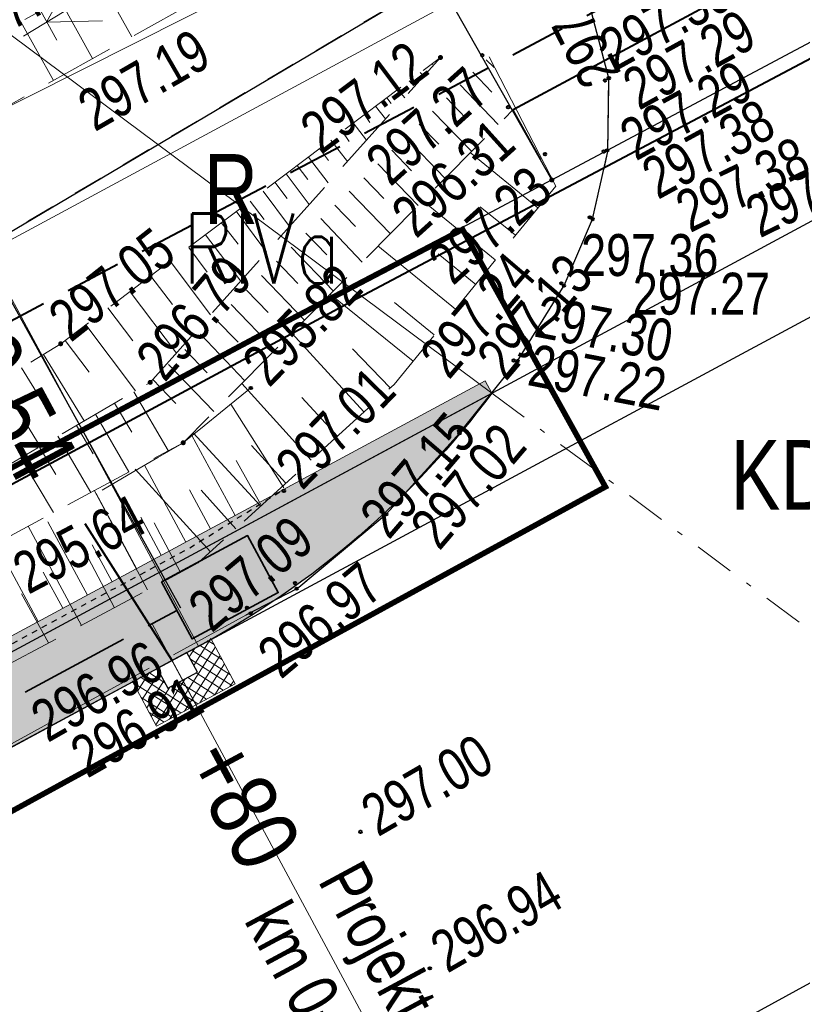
# Model space of a CAD drawing. Header units: metres. Extents: x 7437397 to 7437781, y 5556608 to 5556944.
# Tile 49 of 58: x 7437676 to 7437690, y 5556758 to 5556776. Entities that reach past the tile are written whole.
import ezdxf
from ezdxf.enums import TextEntityAlignment as Align

# ---------------------------------------------------------------- set-up
doc = ezdxf.new("R2010")
doc.units = ezdxf.units.M
doc.header["$MEASUREMENT"] = 0
for name, pattern in [('0.5_0.5', [1.5, 0.5, -0.5, 0.5]), ('314-500', [2.5, 2, -0.5]), ('BUBZ01-500', [1.75, 1.25, -0.5]), ('DGN Style 2', [6.14715, 3.68829, -2.45886]), ('DGN Style 3', [8.60601, 6.14715, -2.45886]), ('DGN Style 4', [0.717182, 0.358367, -0.179184, 0.000447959, -0.179184]), ('EGBU01-500', [1, 0.5, -0.5]), ('KTCR02-500', [1.5, 1, -0.5]), ('KTJZ01-500', [2, 1.5, -0.5])]:
    doc.linetypes.add(name, pattern=pattern)
doc.layers.get('0').update_dxf_attribs({"color": 250, "lineweight": 5})
for name, color, linetype, lineweight in [('203-Punkt załamania granicy działki nie stabilizowany', 7, 'Continuous', 5), ('_PROJ_WYMIARY', 7, 'Continuous', 9), ('_PROJ_ZAGOSPODAROWANIE', 7, 'Continuous', 13), ('ARCH_HATCH', 7, 'Continuous', 13), ('BUBZ01', 250, 'Continuous', 5), ('BUIB02_01', 250, 'Continuous', 5), ('BUIB05_01', 250, 'Continuous', 5), ('D_kilometraz', 7, 'Continuous', 13), ('D_kraweznik', 7, 'Continuous', 30), ('D_obrzeze', 7, 'Continuous', 30), ('D_odwodnienie liniowe_wpust', 36, 'Continuous', 30), ('D_opis trasy', 7, 'Continuous', 13), ('D_opisy', 7, 'Continuous', 13), ('D_pobocze', 7, 'Continuous', 13), ('D_skarpa', 7, 'DGN Style 3', 20), ('D_skarpa-symbol', 7, 'Continuous', 20), ('D_zakres', 7, 'DGN Style 2', 13), ('DS_nawierzchnia bitumiczna odtworzenie', 252, 'Continuous', 0), ('EGBD03', 250, 'Continuous', 5), ('EGBK02', 250, 'Continuous', 5), ('EGBP04_03', 250, 'Continuous', 5), ('EGBU01', 250, 'Continuous', 5), ('Elektryka_kanalizacja_technologiczna', 240, '314-500', 35), ('Elektryka_studzienki', 1, 'Continuous', 35), ('KTJZ01', 250, 'Continuous', 5), ('KTKR01', 250, 'Continuous', 5), ('MPZP', 250, 'Continuous', 5), ('przewód elektroenergetyczny (linia)', 7, 'Continuous', 5), ('punkt wysokościowy sztuczny', 7, 'Continuous', 5), ('RTPW01', 250, 'Continuous', 5), ('RTPW02', 250, 'Continuous', 5), ('rzedne dla projektanta', 250, 'Continuous', 5), ('SUPE04', 250, 'Continuous', 5), ('SUPT_01', 250, 'Continuous', 5), ('Warstwa1Kanalizacja deszczowa', 34, 'Continuous', 40)]:
    doc.layers.add(name, color=color, linetype=linetype, lineweight=lineweight)
doc.layers.add('D_balustrada', color=7, linetype='0.5_0.5', lineweight=30, true_color=0x00968f)
doc.styles.add('ROMANS', font='arial.ttf', dxfattribs={"width": 0.8})
doc.styles.get("Standard").update_dxf_attribs({"font": 'txt.shx', "width": 0.75})
doc.styles.add('Style-Arial Narrow', font='ARIALN.TTF')
doc.dimstyles.new('1-500', dxfattribs={"dimscale": 10, "dimtxt": 0.1, "dimasz": 0.07, "dimexe": 0, "dimexo": 0, "dimgap": 0.05, "dimtad": 1, "dimdec": 1, "dimrnd": 0.08, "dimzin": 0, "dimtxsty": 'ROMANS', "dimblk": 'ARCHTICK', "dimcen": 0.02, "dimdle": 0.1, "dimclrt": 256, "dimadec": 0, "dimazin": 0, "dimtfac": 0.666667, "dimtdec": 1, "dimtofl": 0, "dimtmove": 1, "dimatfit": 2, "dimfxl": 0, "dimtolj": 1, "dimtzin": 0, "dimarcsym": 0})
pattern_1 = [(50, (0, 0), (0.7172601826, -0.062752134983), [0.075, -0.825]), (355, (0, 0), (-0.138751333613, 0.7521921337), [0.06, -0.66]), (100.45144446, (0.0598, -0.0052), (0.578508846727, 0.68943999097), [0.063740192, -0.701142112]), (46.1842, (0, 0.2), (1.06724133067, -0.16551928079), [0.1125, -1.2375]), (96.63563549, (0.0889, 0.1862), (0.93466194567, 0.97411860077), [0.095610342, -1.05171376]), (351.18416399, (0, 0.2), (0.93466194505, 0.97411860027), [0.09, -0.990000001]), (21, (0.1, 0.15), (0.59690705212, -0.402618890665), [0.075, -0.825]), (326, (0.1, 0.15), (0.24331533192, 0.725150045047), [0.06, -0.66]), (71.45144474, (0.14974, 0.11645), (0.84022237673, 0.322531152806), [0.06374019, -0.701142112]), (37.5, (0, 0), (0.012159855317, 0.332893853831), [0, -0.652, 0, -0.67, 0, -0.6625]), (7.5, (0, 0), (0.263069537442, 0.394411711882), [0, -0.382, 0, -0.637, 0, -0.2525]), (327.5, (-0.223, 0), (0.5338224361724, -0.022554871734), [0, -0.25, 0, -0.78, 0, -1.035]), (317.5, (-0.323, 0), (0.583186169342, 0.100104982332), [0, -0.325, 0, -0.518, 0, -0.735])]

# ---------------------------------------------------------------- blocks, each defined once
blk = doc.blocks.new('203')
at = {"layer": '203-Punkt załamania granicy działki nie stabilizowany', "linetype": 'Continuous', "lineweight": 13}
h = blk.add_hatch(color=96, dxfattribs=at)
edge = h.paths.add_edge_path()
edge.add_arc((0, 0), 0.45, 0, 360)
blk = doc.blocks.new('PW02')
at = {"layer": 'punkt wysokościowy sztuczny', "linetype": 'Continuous', "lineweight": 13}
h = blk.add_hatch(color=0, dxfattribs=at)
edge = h.paths.add_edge_path()
edge.add_arc((0, 0), 0.45, 0, 360)
blk = doc.blocks.new('SUPE04')
at = {"layer": 'SUPE04', "color": 1, "linetype": 'Continuous', "lineweight": 13}
blk.add_line((5.25, 0), (0.25, 0), dxfattribs=at)
at = {"layer": 'SUPE04', "color": 1, "linetype": 'Continuous', "lineweight": 13, "flags": 128}
blk.add_lwpolyline([(3.9, 0.5), (4.766, 0), (3.9, -0.5)], dxfattribs=at)
blk = doc.blocks.new('_ArchTick')
at = {"color": 0, "linetype": 'ByBlock', "const_width": 0.15}
blk.add_lwpolyline([(-0.5, -0.5), (0.5, 0.5)], dxfattribs=at)
blk = doc.blocks.new('*D60')
at = {"layer": '_PROJ_WYMIARY', "color": 0, "lineweight": -2, "transparency": 16777216}
for p, q in [((7437691.863, 5556774.762), (7437693.523, 5556771.681)), ((7437674.222, 5556764.126), (7437692.337, 5556773.882)), ((7437674.934, 5556762.806), (7437693.049, 5556772.561))]:
    blk.add_line(p, q, dxfattribs=at)
at = {"layer": 'Defpoints', "color": 0, "transparency": 16777216}
for p in [(7437674.222, 5556764.126), (7437674.934, 5556762.806)]:
    blk.add_point(p, dxfattribs=at)
at = {"layer": '_PROJ_WYMIARY', "transparency": 16777216, "insert": (7437693.662, 5556773.743), "char_height": 1, "attachment_point": 5, "rotation": 298.304, "style": 'ROMANS', "bg_fill": 3, "box_fill_scale": 1.25, "bg_fill_color": 256, "bg_fill_true_color": 13158600, "bg_fill_transparency": 0}
blk.add_mtext('\\A1;1,5', dxfattribs=at)
at = {"layer": 'Defpoints', "color": 0, "transparency": 16777216}
blk.add_point((7437693.049, 5556772.561), dxfattribs=at)
at = {"layer": '_PROJ_WYMIARY', "color": 0, "lineweight": -2, "transparency": 16777216, "xscale": 0.7000000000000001, "yscale": 0.7000000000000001, "zscale": 0.7000000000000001}
for p, rotation in [((7437692.337, 5556773.882), 118.303966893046), ((7437693.049, 5556772.561), 298.303966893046)]:
    blk.add_blockref('_ArchTick', p, dxfattribs=dict(at, rotation=rotation))
blk = doc.blocks.new('*D82')
at = {"layer": '_PROJ_WYMIARY', "color": 0, "lineweight": -2, "transparency": 16777216}
for p, q in [((7437593.141, 5556750.962), (7437665.546, 5556790.968)), ((7437678.448, 5556765.55), (7437664.671, 5556790.484)), ((7437607.793, 5556726.511), (7437594.016, 5556751.446))]:
    blk.add_line(p, q, dxfattribs=at)
at = {"layer": 'Defpoints', "color": 0}
for p in [(7437664.671, 5556790.484), (7437678.448, 5556765.55), (7437607.793, 5556726.511)]:
    blk.add_point(p, dxfattribs=at)
at = {"layer": '_PROJ_WYMIARY', "color": 0, "lineweight": -2, "transparency": 16777216, "xscale": 0.7000000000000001, "yscale": 0.7000000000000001, "zscale": 0.7000000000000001}
for p, rotation in [((7437664.671, 5556790.484), 28.92180774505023), ((7437594.016, 5556751.446), 208.9218077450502)]:
    blk.add_blockref('_ArchTick', p, dxfattribs=dict(at, rotation=rotation))
at = {"layer": '_PROJ_WYMIARY', "transparency": 16777216, "insert": (7437628.811, 5556771.928), "char_height": 1, "attachment_point": 5, "rotation": 28.9218, "style": 'ROMANS', "bg_fill": 3, "box_fill_scale": 1.25, "bg_fill_color": 256, "bg_fill_true_color": 13158600, "bg_fill_transparency": 0}
blk.add_mtext('\\A1;80,7', dxfattribs=at)

msp = doc.modelspace()

# ---------------------------------------------------------------- hatches: boundary and pattern name
at = {"layer": '_PROJ_ZAGOSPODAROWANIE'}
h = msp.add_hatch(dxfattribs=at)
h.set_pattern_fill('AR-CONC', color=251, scale=0.1, style=0)
h.set_pattern_definition(pattern_1)
h.paths.add_polyline_path([(7437638.768, 5556745.033), (7437684.009, 5556769.397), (7437683.89, 5556769.617), (7437679.419, 5556767.209), (7437678.979, 5556766.972), (7437678.538, 5556766.734), (7437678.098, 5556766.497), (7437677.658, 5556766.26), (7437677.218, 5556766.023), (7437676.777, 5556765.786), (7437676.337, 5556765.549), (7437675.897, 5556765.312), (7437675.457, 5556765.075), (7437675.017, 5556764.838), (7437674.576, 5556764.601), (7437674.136, 5556764.364), (7437673.696, 5556764.127), (7437673.256, 5556763.89), (7437672.815, 5556763.652), (7437672.375, 5556763.415), (7437671.935, 5556763.178), (7437671.495, 5556762.941), (7437671.055, 5556762.704), (7437670.614, 5556762.467), (7437670.174, 5556762.23), (7437669.734, 5556761.993), (7437669.294, 5556761.756), (7437668.853, 5556761.519), (7437668.413, 5556761.282), (7437667.973, 5556761.045), (7437667.533, 5556760.808), (7437667.093, 5556760.571), (7437666.652, 5556760.333), (7437666.212, 5556760.096), (7437665.772, 5556759.859), (7437665.332, 5556759.622), (7437664.891, 5556759.385), (7437664.451, 5556759.148), (7437664.011, 5556758.911), (7437663.571, 5556758.674), (7437663.131, 5556758.437), (7437662.69, 5556758.2), (7437662.25, 5556757.963), (7437661.81, 5556757.726), (7437661.37, 5556757.489), (7437660.929, 5556757.251), (7437660.489, 5556757.014), (7437660.049, 5556756.777), (7437659.609, 5556756.54), (7437659.169, 5556756.303), (7437658.728, 5556756.066), (7437658.288, 5556755.829), (7437657.848, 5556755.592), (7437657.408, 5556755.355), (7437656.967, 5556755.118), (7437656.527, 5556754.881), (7437656.087, 5556754.644), (7437655.647, 5556754.407), (7437655.207, 5556754.169), (7437654.766, 5556753.932), (7437654.326, 5556753.695), (7437653.886, 5556753.458), (7437653.446, 5556753.221), (7437653.005, 5556752.984), (7437652.565, 5556752.747), (7437652.125, 5556752.51), (7437651.685, 5556752.273), (7437651.245, 5556752.036), (7437650.804, 5556751.799), (7437650.364, 5556751.562), (7437649.924, 5556751.325), (7437649.484, 5556751.088), (7437649.043, 5556750.85), (7437648.603, 5556750.613), (7437648.163, 5556750.376), (7437647.723, 5556750.139), (7437647.283, 5556749.902), (7437646.842, 5556749.665), (7437646.402, 5556749.428), (7437645.962, 5556749.191), (7437645.522, 5556748.954), (7437645.081, 5556748.717), (7437644.641, 5556748.48), (7437644.201, 5556748.243), (7437643.761, 5556748.006), (7437643.321, 5556747.768), (7437642.88, 5556747.531), (7437642.44, 5556747.294), (7437642, 5556747.057), (7437641.56, 5556746.82), (7437641.119, 5556746.583), (7437640.679, 5556746.346), (7437639.24, 5556745.571), (7437638.65, 5556745.253)])
h = msp.add_hatch(dxfattribs=at)
h.set_pattern_fill('AR-CONC', color=250, scale=0.1, style=0)
h.set_pattern_definition(pattern_1)
h.paths.add_polyline_path([(7437638.768, 5556745.033), (7437684.009, 5556769.397), (7437683.89, 5556769.617), (7437679.419, 5556767.209), (7437678.979, 5556766.972), (7437678.538, 5556766.734), (7437678.098, 5556766.497), (7437677.658, 5556766.26), (7437677.218, 5556766.023), (7437676.777, 5556765.786), (7437676.337, 5556765.549), (7437675.897, 5556765.312), (7437675.457, 5556765.075), (7437675.017, 5556764.838), (7437674.576, 5556764.601), (7437674.136, 5556764.364), (7437673.696, 5556764.127), (7437673.256, 5556763.89), (7437672.815, 5556763.652), (7437672.375, 5556763.415), (7437671.935, 5556763.178), (7437671.495, 5556762.941), (7437671.055, 5556762.704), (7437670.614, 5556762.467), (7437670.174, 5556762.23), (7437669.734, 5556761.993), (7437669.294, 5556761.756), (7437668.853, 5556761.519), (7437668.413, 5556761.282), (7437667.973, 5556761.045), (7437667.533, 5556760.808), (7437667.093, 5556760.571), (7437666.652, 5556760.333), (7437666.212, 5556760.096), (7437665.772, 5556759.859), (7437665.332, 5556759.622), (7437664.891, 5556759.385), (7437664.451, 5556759.148), (7437664.011, 5556758.911), (7437663.571, 5556758.674), (7437663.131, 5556758.437), (7437662.69, 5556758.2), (7437662.25, 5556757.963), (7437661.81, 5556757.726), (7437661.37, 5556757.489), (7437660.929, 5556757.251), (7437660.489, 5556757.014), (7437660.049, 5556756.777), (7437659.609, 5556756.54), (7437659.169, 5556756.303), (7437658.728, 5556756.066), (7437658.288, 5556755.829), (7437657.848, 5556755.592), (7437657.408, 5556755.355), (7437656.967, 5556755.118), (7437656.527, 5556754.881), (7437656.087, 5556754.644), (7437655.647, 5556754.407), (7437655.207, 5556754.169), (7437654.766, 5556753.932), (7437654.326, 5556753.695), (7437653.886, 5556753.458), (7437653.446, 5556753.221), (7437653.005, 5556752.984), (7437652.565, 5556752.747), (7437652.125, 5556752.51), (7437651.685, 5556752.273), (7437651.245, 5556752.036), (7437650.804, 5556751.799), (7437650.364, 5556751.562), (7437649.924, 5556751.325), (7437649.484, 5556751.088), (7437649.043, 5556750.85), (7437648.603, 5556750.613), (7437648.163, 5556750.376), (7437647.723, 5556750.139), (7437647.283, 5556749.902), (7437646.842, 5556749.665), (7437646.402, 5556749.428), (7437645.962, 5556749.191), (7437645.522, 5556748.954), (7437645.081, 5556748.717), (7437644.641, 5556748.48), (7437644.201, 5556748.243), (7437643.761, 5556748.006), (7437643.321, 5556747.768), (7437642.88, 5556747.531), (7437642.44, 5556747.294), (7437642, 5556747.057), (7437641.56, 5556746.82), (7437641.119, 5556746.583), (7437640.679, 5556746.346), (7437639.24, 5556745.571), (7437638.65, 5556745.253)])
at = {"layer": 'ARCH_HATCH', "linetype": 'Continuous', "lineweight": 25, "true_color": 0x97999b}
h = msp.add_hatch(color=253, dxfattribs=at)
h.dxf.hatch_style = 1
h.paths.add_polyline_path([(7437684.009, 5556769.397), (7437638.768, 5556745.033), (7437640.8, 5556744.423), (7437651.173, 5556750.01), (7437651.613, 5556750.247), (7437652.141, 5556750.531), (7437652.582, 5556750.768), (7437678.765, 5556764.869, 0.109552)])
at = {"layer": 'DS_nawierzchnia bitumiczna odtworzenie'}
h = msp.add_hatch(dxfattribs=at)
h.set_pattern_fill('CROSSHATCH', color=256, style=0, pattern_type=2)
h.set_pattern_definition([(57.5045, (7437678.27345, 5556763.6121), (-0.126515, 0.080585), []), (327.5045, (7437678.27345, 5556763.6121), (0.080585, 0.126515), [])])
h.paths.add_polyline_path([(7437677.577, 5556764.252), (7437678.013, 5556763.442), (7437679.422, 5556764.2), (7437678.985, 5556765.01, -0.012504), (7437678.291, 5556764.614), (7437678.555, 5556764.756), (7437678.744, 5556764.404), (7437678.216, 5556764.119), (7437678.026, 5556764.471), (7437678.29, 5556764.613, -0.012504)])

# ---------------------------------------------------------------- linework, layer by layer
at = {"layer": '_PROJ_ZAGOSPODAROWANIE', "color": 132, "linetype": '314-500', "true_color": 0x00c1d5}
msp.add_lwpolyline([(7437535.451, 5556693.636, 0.1, 0.1, 0), (7437587.796, 5556719.928, 0.1, 0.1, 0), (7437588.887, 5556721.392, 0.1, 0.1, 0), (7437596.853, 5556725.825, 0.1, 0.1, 0), (7437609.876, 5556733.065, 0.1, 0.1, 0), (7437612.907, 5556734.654, 0.1, 0.1, 0), (7437631.127, 5556743.978, 0.1, 0.1, 0), (7437638.748, 5556748.16, 0.1, 0.1, 0), (7437651.337, 5556755.099, 0.1, 0.1, 0), (7437661.046, 5556760.397, 0.1, 0.1, 0), (7437671.575, 5556766.01, 0.1, 0.1, 0), (7437677.838, 5556769.349, 0.1, 0.1, 0), (7437680.108, 5556770.559, 0.1, 0.1, 0), (7437683.485, 5556772.325, 0.1, 0.1, 0), (7437686.039, 5556767.721, 0.1, 0.1, 0), (7437559.6, 5556698.616, 0, 0, 0)], format="xyseb", dxfattribs=at)
at = {"layer": 'BUBZ01', "color": 7, "linetype": 'BUBZ01-500', "lineweight": 13, "flags": 128}
for points in [[(7437640.018, 5556785.654), (7437638.515, 5556784.867), (7437643.11, 5556775.98), (7437642.9, 5556771.37), (7437643.65, 5556768.72), (7437650.54, 5556757.5), (7437653.18, 5556756.46), (7437670.11, 5556765.04), (7437677.9, 5556769.59), (7437683.09, 5556775.4), (7437676.3, 5556770.28), (7437669.43, 5556766.05), (7437652.3, 5556759.37), (7437651.48, 5556760.11), (7437645.17, 5556771.48), (7437645.18, 5556776.52), (7437645.4, 5556777.22), (7437640.018, 5556785.654)], [(7437645.4, 5556777.22), (7437646.3, 5556776.53), (7437654.12, 5556764.26), (7437666.36, 5556770.95), (7437677.29, 5556776.98), (7437678.76, 5556776.43), (7437667.36, 5556770.08), (7437653.89, 5556763.04), (7437645.18, 5556776.52), (7437645.4, 5556777.22)], [(7437669.56, 5556761.45), (7437665.84, 5556761.7), (7437678.49, 5556768.51), (7437684.39, 5556774.47), (7437685.15, 5556773.1), (7437682.26, 5556769.55), (7437678.76, 5556766.36), (7437669.56, 5556761.45)]]:
    msp.add_lwpolyline(points, close=True, dxfattribs=at)
at = {"layer": 'BUBZ01', "color": 7, "linetype": 'Continuous', "lineweight": 13, "flags": 128}
for points in [[(7437676.99, 5556776.82), (7437677.57, 5556775.77)], [(7437676.29, 5556776.43), (7437676.87, 5556775.38)], [(7437675.94, 5556776.24), (7437676.23, 5556775.71)], [(7437675.59, 5556776.04), (7437676.17, 5556774.99)], [(7437683.91, 5556775.36), (7437684.05, 5556775.22)], [(7437682.94, 5556775.28), (7437682.95, 5556775.27)], [(7437683.67, 5556775.14), (7437684.01, 5556774.78)], [(7437682.53, 5556774.98), (7437682.58, 5556774.93)], [(7437682.73, 5556775.13), (7437682.79, 5556775.06)], [(7437682.33, 5556774.83), (7437682.45, 5556774.68)], [(7437683.44, 5556774.91), (7437684.12, 5556774.2)], [(7437682.13, 5556774.68), (7437682.21, 5556774.58)], [(7437683.2, 5556774.68), (7437683.54, 5556774.32)], [(7437681.93, 5556774.53), (7437682.11, 5556774.3)], [(7437682.95, 5556774.44), (7437683.65, 5556773.72)], [(7437681.73, 5556774.38), (7437681.83, 5556774.24)], [(7437681.33, 5556774.08), (7437681.46, 5556773.9)], [(7437681.53, 5556774.23), (7437681.77, 5556773.92)], [(7437682.71, 5556774.21), (7437683.06, 5556773.85)], [(7437681.13, 5556773.92), (7437681.43, 5556773.54)], [(7437682.47, 5556773.97), (7437683.17, 5556773.24)], [(7437680.93, 5556773.77), (7437681.09, 5556773.56)], [(7437682.22, 5556773.74), (7437682.57, 5556773.37)], [(7437680.73, 5556773.62), (7437681.08, 5556773.16)], [(7437684.83, 5556772.71), (7437683.62, 5556773.7)], [(7437680.53, 5556773.47), (7437680.72, 5556773.22)], [(7437681.97, 5556773.5), (7437682.69, 5556772.75)], [(7437680.33, 5556773.32), (7437680.74, 5556772.77)], [(7437681.72, 5556773.25), (7437682.08, 5556772.88)], [(7437680.13, 5556773.17), (7437680.35, 5556772.88)], [(7437679.92, 5556773.01), (7437680.39, 5556772.38)], [(7437681.46, 5556773.01), (7437682.19, 5556772.25)], [(7437679.69, 5556772.83), (7437679.94, 5556772.5)], [(7437681.2, 5556772.76), (7437681.57, 5556772.38)], [(7437684.07, 5556771.78), (7437682.77, 5556772.84)], [(7437684.43, 5556772.22), (7437683.8, 5556772.73)], [(7437679.44, 5556772.65), (7437679.98, 5556771.92)], [(7437680.95, 5556772.52), (7437681.69, 5556771.74)], [(7437679.17, 5556772.45), (7437679.47, 5556772.06)], [(7437678.89, 5556772.23), (7437679.52, 5556771.4)], [(7437680.68, 5556772.26), (7437681.06, 5556771.87)], [(7437678.59, 5556772), (7437678.92, 5556771.56)], [(7437680.42, 5556772.01), (7437681.18, 5556771.22)], [(7437683.36, 5556770.9), (7437681.97, 5556772.03)], [(7437683.72, 5556771.34), (7437683.05, 5556771.89)], [(7437678.26, 5556771.76), (7437678.98, 5556770.8)], [(7437680.16, 5556771.76), (7437680.54, 5556771.36)], [(7437677.91, 5556771.49), (7437678.3, 5556770.98)], [(7437679.89, 5556771.5), (7437680.66, 5556770.7)], [(7437677.54, 5556771.21), (7437678.37, 5556770.11)], [(7437679.62, 5556771.24), (7437680.01, 5556770.84)], [(7437682.6, 5556769.97), (7437681.12, 5556771.17)], [(7437677.14, 5556770.92), (7437677.59, 5556770.33)], [(7437679.35, 5556770.98), (7437680.13, 5556770.17)], [(7437682.98, 5556770.44), (7437682.27, 5556771.02)], [(7437676.75, 5556770.62), (7437677.64, 5556769.44)], [(7437679.07, 5556770.72), (7437679.47, 5556770.31)], [(7437678.8, 5556770.45), (7437679.59, 5556769.62)], [(7437681.72, 5556769.06), (7437680.43, 5556770.47)], [(7437676.38, 5556770.34), (7437676.81, 5556769.77)], [(7437675.99, 5556770.09), (7437676.72, 5556768.9)], [(7437678.52, 5556770.18), (7437678.92, 5556769.76)], [(7437682.19, 5556769.49), (7437681.52, 5556770.19)], [(7437678.23, 5556769.91), (7437679.04, 5556769.07)], [(7437675.6, 5556769.85), (7437675.96, 5556769.26)], [(7437675.21, 5556769.61), (7437675.93, 5556768.44)], [(7437677.95, 5556769.64), (7437678.36, 5556769.21)], [(7437680.78, 5556768.2), (7437679.54, 5556769.57)], [(7437677.61, 5556769.42), (7437678.22, 5556768.37)], [(7437677.26, 5556769.22), (7437677.57, 5556768.7)], [(7437681.25, 5556768.63), (7437680.61, 5556769.32)], [(7437676.92, 5556769.02), (7437677.52, 5556767.99)], [(7437676.58, 5556768.82), (7437676.88, 5556768.31)], [(7437676.25, 5556768.63), (7437676.84, 5556767.62)], [(7437679.87, 5556767.38), (7437678.67, 5556768.69)], [(7437680.32, 5556767.79), (7437679.71, 5556768.46)], [(7437675.92, 5556768.43), (7437676.21, 5556767.94)], [(7437675.59, 5556768.24), (7437676.17, 5556767.26)], [(7437678.98, 5556766.56), (7437677.63, 5556768.04)], [(7437677.85, 5556765.88), (7437676.9, 5556767.66)], [(7437679.43, 5556766.97), (7437678.81, 5556767.66)], [(7437678.44, 5556766.19), (7437677.97, 5556767.08)], [(7437676.67, 5556765.24), (7437675.72, 5556767.02)], [(7437677.26, 5556765.56), (7437676.79, 5556766.45)], [(7437676.08, 5556764.93), (7437675.6, 5556765.81)]]:
    msp.add_lwpolyline(points, dxfattribs=at)
at = {"layer": 'BUIB02_01', "color": 7, "linetype": 'Continuous', "lineweight": 13}
msp.add_line((7437683.96, 5556775.41), (7437685.15, 5556773.1), dxfattribs=at)
at = {"layer": 'BUIB02_01', "color": 212, "linetype": 'Continuous', "lineweight": 40, "flags": 128}
msp.add_lwpolyline([(7437631.582, 5556743.722), (7437658.25, 5556758.524), (7437681.414, 5556770.995), (7437736.328, 5556800.083), (7437739.446, 5556801.87)], dxfattribs=at)
at = {"layer": 'BUIB05_01', "color": 7, "linetype": 'Continuous', "lineweight": 40, "flags": 128}
msp.add_lwpolyline([(7437684.39, 5556774.47), (7437693.92, 5556779.59)], dxfattribs=at)
at = {"layer": 'EGBU01', "color": 96, "linetype": 'EGBU01-500', "lineweight": 13, "flags": 128}
for points in [[(7437656.77, 5556761.25), (7437683.04, 5556776.81)], [(7437683.04, 5556776.81), (7437656.77, 5556761.25)]]:
    msp.add_lwpolyline(points, dxfattribs=at)
at = {"layer": 'Elektryka_kanalizacja_technologiczna'}
msp.add_line((7437640.444, 5556745.084), (7437678.375, 5556765.511), dxfattribs=at)
at = {"layer": 'KTJZ01', "color": 7, "linetype": 'KTJZ01-500', "lineweight": 13, "flags": 128}
msp.add_lwpolyline([(7437487.24, 5556665.88), (7437500.01, 5556668.65), (7437509.93, 5556671.34), (7437514.81, 5556672.66), (7437528.54, 5556677.57), (7437546.18, 5556685.08), (7437562.31, 5556693.39), (7437575.78, 5556700.17), (7437584.6, 5556705.2), (7437599.33, 5556712.79), (7437607.41, 5556717.03), (7437624.22, 5556725.75), (7437636.91, 5556731.79), (7437639.91, 5556733.3), (7437648.13, 5556737.1), (7437664.08, 5556744.94), (7437674.41, 5556750.47), (7437695.47, 5556762.01), (7437726.23, 5556778.98), (7437745.592, 5556790.579), (7437740.524, 5556799.89), (7437726.071, 5556794.065), (7437721.424, 5556793.261), (7437718.653, 5556793.684), (7437716.454, 5556794.853), (7437714.78, 5556796.65), (7437713.44, 5556798.18), (7437704.05, 5556814.76), (7437696.46, 5556806.77), (7437698.53, 5556806.84), (7437700.74, 5556806.26), (7437702.79, 5556804.94), (7437704.06, 5556803.16), (7437709.44, 5556793.77), (7437711.44, 5556790.12), (7437712.13, 5556787.63), (7437712.21, 5556785.35), (7437711.59, 5556783.66), (7437709.87, 5556781.76), (7437701.28, 5556777.09), (7437699.42, 5556776.48), (7437697.78, 5556776.19), (7437695.76, 5556776.41), (7437693.65, 5556777.51), (7437692.09, 5556778.89), (7437690.49, 5556781.22), (7437685.25, 5556778.28), (7437686.1, 5556775.03), (7437686.085, 5556773.72), (7437685.81, 5556772.51), (7437685.3, 5556771.32), (7437684.475, 5556769.98), (7437683.43, 5556768.68), (7437682.12, 5556767.23), (7437680.52, 5556765.9), (7437679.609, 5556765.424), (7437667.4, 5556758.73), (7437656.58, 5556752.94), (7437646.03, 5556747.24), (7437635.04, 5556741.31), (7437625.46, 5556735.97), (7437617.31, 5556731.03), (7437610.73, 5556727.32), (7437599.83, 5556721.28), (7437592.56, 5556717.41), (7437581.48, 5556711.39), (7437572.19, 5556706.38), (7437570.63, 5556705.57), (7437559.43, 5556699.57), (7437555.27, 5556697.37), (7437547.58, 5556693.6), (7437542.1, 5556690.99), (7437536.78, 5556688.64), (7437527.13, 5556684.56), (7437524.75, 5556685.69), (7437522.99, 5556687.15), (7437521.44, 5556689.45), (7437520.46, 5556691.39), (7437515.43, 5556689.51), (7437516.09, 5556686.202), (7437515.98, 5556684.5), (7437514.73, 5556681.38), (7437513.55, 5556680.28), (7437512.1, 5556679.32), (7437507.87, 5556678.13), (7437498.81, 5556675.82), (7437492.9, 5556674.29)], dxfattribs=at)
at = {"layer": 'KTKR01', "color": 7, "linetype": 'Continuous', "lineweight": 30, "flags": 128}
for points in [[(7437745.592, 5556790.579), (7437726.23, 5556778.98), (7437695.47, 5556762.01), (7437674.41, 5556750.47), (7437664.08, 5556744.94), (7437648.13, 5556737.1), (7437639.91, 5556733.3), (7437636.91, 5556731.79), (7437624.22, 5556725.75)], [(7437680.52, 5556765.9), (7437682.12, 5556767.23), (7437683.43, 5556768.68), (7437684.475, 5556769.98), (7437685.3, 5556771.32), (7437685.81, 5556772.51), (7437686.085, 5556773.72), (7437686.1, 5556775.03), (7437685.25, 5556778.28)], [(7437680.52, 5556765.9), (7437679.609, 5556765.424)]]:
    msp.add_lwpolyline(points, dxfattribs=at)
at = {"layer": 'MPZP', "color": 212, "linetype": 'KTCR02-500', "lineweight": 40, "flags": 128}
msp.add_lwpolyline([(7437738.295, 5556803.984), (7437715.191, 5556791.784), (7437661.349, 5556763.226), (7437574.511, 5556717.006), (7437530.05, 5556696.506), (7437525.798, 5556698.029), (7437514.19, 5556719.761)], dxfattribs=at)
at = {"layer": 'przewód elektroenergetyczny (linia)', "color": 1, "linetype": 'Continuous', "lineweight": 13, "flags": 128}
msp.add_lwpolyline([(7437656.87, 5556765.21), (7437682.33, 5556778.03), (7437683.26, 5556778.5)], dxfattribs=at)
at = {"layer": 'rzedne dla projektanta', "color": 7, "linetype": 'Continuous', "lineweight": 40}
for centre in [(7437683.84, 5556775.44), (7437686.03, 5556774.99), (7437686.1, 5556775.03), (7437684.3, 5556774.51), (7437686.01, 5556773.72), (7437686.07, 5556773.74), (7437684.96, 5556773.67), (7437685.76, 5556772.54), (7437685.81, 5556772.51), (7437685.25, 5556771.36), (7437685.3, 5556771.32), (7437684.4, 5556769.98), (7437684.47, 5556769.97), (7437679.7, 5556769.49), (7437683.42, 5556768.72), (7437683.43, 5556768.68), (7437680.29, 5556767.65), (7437682.04, 5556767.28), (7437682.12, 5556767.23), (7437680.49, 5556766), (7437680.52, 5556765.9), (7437679.63, 5556765.56), (7437679.7, 5556765.46), (7437681.66, 5556761.55), (7437682.9, 5556759.11)]:
    msp.add_circle(centre, 0.0225, dxfattribs=at)
at = {"layer": 'SUPT_01', "color": 30, "linetype": 'Continuous', "lineweight": 13, "flags": 128}
msp.add_lwpolyline([(7437624.834, 5556744.449), (7437654.2, 5556760.54), (7437665.43, 5556766.7), (7437672.97, 5556770.83), (7437672.97, 5556770.83), (7437705.49, 5556788.37), (7437705.49, 5556788.37), (7437729.04, 5556801.46), (7437729.04, 5556801.46), (7437737.403, 5556805.623)], dxfattribs=at)
at = {"layer": 'Warstwa1Kanalizacja deszczowa'}
msp.add_line((7437678.291, 5556764.613), (7437676.736, 5556767.061), dxfattribs=at)

# ---------------------------------------------------------------- block references
at = {"layer": 'EGBP04_03', "color": 96, "linetype": 'Continuous', "lineweight": 13, "xscale": 0.1, "yscale": 0.1, "zscale": 0.1}
msp.add_blockref('203', (7437685.08, 5556773.21), dxfattribs=at)
at = {"layer": 'RTPW02', "color": 7, "linetype": 'Continuous', "lineweight": 13, "xscale": 0.1, "yscale": 0.1, "zscale": 0.1}
for p in [(7437683.09, 5556775.4), (7437676.3, 5556770.28), (7437677.9, 5556769.59), (7437678.49, 5556768.51)]:
    msp.add_blockref('PW02', p, dxfattribs=at)
at = {"layer": 'SUPE04', "color": 1, "linetype": 'Continuous', "lineweight": 13, "rotation": 211.3079999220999}
msp.add_blockref('SUPE04', (7437680.12, 5556778.51), dxfattribs=at)

# ---------------------------------------------------------------- texts
at = {"layer": 'D_opisy', "insert": (7437681.681, 5556761.105), "char_height": 0.9, "attachment_point": 1, "rotation": 298.304}
msp.add_mtext('\\pt11;\\fArial|b0|i0|c238238|p39;Projektowany wpust\\Pkm 0+180', dxfattribs=at)
at = {"layer": 'EGBK02', "color": 96, "linetype": 'Continuous', "lineweight": 30, "width": 0.8}
msp.add_text('RIVa', height=1.25, dxfattribs=at).set_placement((7437678.482, 5556772.607), align=Align.TOP_LEFT)
at = {"layer": 'EGBU01', "color": 96, "linetype": 'Continuous', "lineweight": 30, "insert": (7437678.862, 5556772.422), "char_height": 1.25, "attachment_point": 7, "line_spacing_factor": 0.6}
msp.add_mtext('\\FWORKING_1250;\\H1x;\\W0.8;R', dxfattribs=at)
at = {"layer": 'MPZP', "color": 212, "linetype": 'Continuous', "lineweight": 30, "insert": (7437688.276, 5556767.293), "char_height": 1.25, "attachment_point": 7, "line_spacing_factor": 0.6}
msp.add_mtext('\\FWORKING_1250;\\H1x;\\W0.8;KDG', dxfattribs=at)
at = {"layer": 'RTPW01', "color": 7, "linetype": 'Continuous', "lineweight": 13, "char_height": 0.75, "attachment_point": 7, "line_spacing_factor": 0.6}
for s, insert, rotation in [('\\FWORKING_1250;\\H1x;\\W0.8;297.55', (7437674.651, 5556775.441), 28.824), ('\\FWORKING_1250;\\H1x;\\W0.8;297.19', (7437676.915, 5556774.053), 29.942), ('\\FWORKING_1250;\\H1x;\\W0.8;297.12', (7437680.97, 5556773.65), 36.813), ('\\FWORKING_1250;\\H1x;\\W0.8;297.05', (7437676.485, 5556770.284), 38.267), ('\\FWORKING_1250;\\H1x;\\W0.8;296.79', (7437678.169, 5556769.567), 49.168), ('\\FWORKING_1250;\\H1x;\\W0.8;295.64', (7437675.727, 5556765.779), 27.983)]:
    msp.add_mtext(s, dxfattribs=dict(at, insert=insert, rotation=rotation))
at = {"layer": 'rzedne dla projektanta', "color": 7, "linetype": 'Continuous', "lineweight": 0, "char_height": 0.75, "attachment_point": 7, "line_spacing_factor": 0.6}
for s, insert, rotation in [('\\FWORKING_1250;\\H1x;\\W0.8; 297.30', (7437686.442, 5556774.925), 116.8854), ('\\FWORKING_1250;\\H1x;\\W0.8; 297.39', (7437686.029, 5556775.036), 28.7998), ('\\FWORKING_1250;\\H1x;\\W0.8; 297.29', (7437686.45, 5556774.329), 28.7998), ('\\FWORKING_1250;\\H1x;\\W0.8; 297.29', (7437686.393, 5556773.425), 28.6124), ('\\FWORKING_1250;\\H1x;\\W0.8; 297.27', (7437682.036, 5556772.92), 42.036), ('\\FWORKING_1250;\\H1x;\\W0.8; 297.38', (7437686.788, 5556772.734), 28.6124), ('\\FWORKING_1250;\\H1x;\\W0.8; 296.31', (7437682.496, 5556771.99), 42.036), ('\\FWORKING_1250;\\H1x;\\W0.8; 297.38', (7437687.358, 5556772.151), 25.9871), ('\\FWORKING_1250;\\H1x;\\W0.8; 297.29', (7437688.606, 5556772.057), 25.9871), ('\\FWORKING_1250;\\H1x;\\W0.8; 297.23', (7437683.156, 5556771.15), 42.036), ('\\FWORKING_1250;\\H1x;\\W0.8; 297.24', (7437683.106, 5556769.445), 49.4469), ('\\FWORKING_1250;\\H1x;\\W0.8; 297.13', (7437684.123, 5556769.419), 49.4469), ('\\FWORKING_1250;\\H1x;\\W0.8; 295.82', (7437679.879, 5556769.315), 45.6025), ('\\FWORKING_1250;\\H1x;\\W0.8; 297.30', (7437684.52, 5556770.447), 349.0597), ('\\FWORKING_1250;\\H1x;\\W0.8; 297.22', (7437684.402, 5556769.578), 349.0597), ('\\FWORKING_1250;\\H1x;\\W0.8; 297.01', (7437680.469, 5556767.475), 45.6025), ('\\FWORKING_1250;\\H1x;\\W0.8; 297.15', (7437682.031, 5556766.583), 49.4469), ('\\FWORKING_1250;\\H1x;\\W0.8; 297.02', (7437682.934, 5556766.387), 49.4469), ('\\FWORKING_1250;\\H1x;\\W0.8; 297.09', (7437678.833, 5556764.946), 39.9447), ('\\FWORKING_1250;\\H1x;\\W0.8; 296.97', (7437680.073, 5556764.115), 39.9447), ('\\FWORKING_1250;\\H1x;\\W0.8; 296.96', (7437675.879, 5556763.018), 29.7173), ('\\FWORKING_1250;\\H1x;\\W0.8; 296.91', (7437676.587, 5556762.381), 29.7173), ('\\FWORKING_1250;\\H1x;\\W0.8; 297.00', (7437681.785, 5556761.333), 29.9914), ('\\FWORKING_1250;\\H1x;\\W0.8; 296.94', (7437683.025, 5556758.893), 29.9914)]:
    msp.add_mtext(s, dxfattribs=dict(at, insert=insert, rotation=rotation))
for s, insert in [('\\FWORKING_1250;\\H1x;\\W0.8; 297.36', (7437685.382, 5556771.481)), ('\\FWORKING_1250;\\H1x;\\W0.8; 297.27', (7437686.306, 5556770.79))]:
    msp.add_mtext(s, dxfattribs=dict(at, insert=insert))

# ---------------------------------------------------------------- next in the draw order: dimensions: what is measured, and where the dimension line sits
at = {"layer": '_PROJ_WYMIARY'}
dim = msp.add_linear_dim(base=(7437693.049, 5556772.561), p1=(7437674.222, 5556764.126), p2=(7437674.934, 5556762.806), angle=298.304, dimstyle='1-500', dxfattribs=at)
dim.commit()
dim.dimension.update_dxf_attribs({"geometry": '*D60', "text_midpoint": (7437692.693, 5556773.221), "dimtype": 161})

# ---------------------------------------------------------------- next in the draw order: linework, layer by layer
at = {"layer": 'D_balustrada', "ltscale": 0.1, "flags": 128}
msp.add_lwpolyline([(7437639.515, 5556745.577), (7437678.586, 5556766.618), (7437680.3, 5556767.683)], dxfattribs=at)
at = {"layer": 'D_kilometraz', "flags": 128}
msp.add_lwpolyline([(7437678.765, 5556763.733), (7437677.935, 5556765.274)], dxfattribs=at)
at = {"layer": 'D_kraweznik'}
msp.add_line((7437640.8, 5556744.423), (7437678.765, 5556764.869), dxfattribs=at)
at = {"layer": 'D_kraweznik', "extrusion": (0, 0, -1)}
msp.add_arc((-7437671.179, 5556778.956), 16, 216.6882, 241.696, dxfattribs=at)
at = {"layer": 'D_obrzeze'}
msp.add_line((7437634.321, 5556742.638), (7437684.009, 5556769.397), dxfattribs=at)
at = {"layer": 'D_odwodnienie liniowe_wpust', "flags": 128}
msp.add_lwpolyline([(7437678.216, 5556764.119), (7437678.744, 5556764.404), (7437678.555, 5556764.756), (7437678.026, 5556764.471), (7437678.216, 5556764.119)], close=True, dxfattribs=at)
at = {"layer": 'D_opis trasy', "flags": 128}
for points in [[(7437684.009, 5556769.397), (7437666.301, 5556782.59)], [(7437678.765, 5556764.869), (7437673.023, 5556775.532)]]:
    msp.add_lwpolyline(points, dxfattribs=at)
at = {"layer": 'D_opisy', "linetype": 'DGN Style 4', "ltscale": 2}
msp.add_line((7437684.009, 5556769.397), (7437693.928, 5556762.006), dxfattribs=at)
at = {"layer": 'D_opisy'}
msp.add_line((7437678.291, 5556764.613), (7437684.536, 5556753.016), dxfattribs=at)
at = {"layer": 'D_pobocze'}
for p in [(7437638.65, 5556745.253), (7437684.009, 5556769.397)]:
    msp.add_line(p, (7437683.89, 5556769.617), dxfattribs=at)
at = {"layer": 'D_skarpa', "flags": 128}
msp.add_lwpolyline([(7437639.094, 5556747.391), (7437639.251, 5556747.471), (7437639.697, 5556747.699), (7437640.142, 5556747.926), (7437640.587, 5556748.154), (7437641.033, 5556748.381), (7437641.478, 5556748.609), (7437641.924, 5556748.836), (7437642.369, 5556749.064), (7437642.814, 5556749.291), (7437643.26, 5556749.518), (7437643.705, 5556749.746), (7437644.151, 5556749.973), (7437644.596, 5556750.201), (7437645.041, 5556750.428), (7437645.487, 5556750.656), (7437645.932, 5556750.883), (7437646.378, 5556751.111), (7437646.823, 5556751.338), (7437647.268, 5556751.566), (7437647.714, 5556751.793), (7437648.159, 5556752.021), (7437648.605, 5556752.248), (7437649.05, 5556752.475), (7437649.489, 5556752.715), (7437649.928, 5556752.954), (7437650.367, 5556753.194), (7437650.806, 5556753.433), (7437651.245, 5556753.673), (7437651.684, 5556753.912), (7437652.122, 5556754.152), (7437652.561, 5556754.391), (7437653, 5556754.631), (7437653.439, 5556754.87), (7437653.878, 5556755.11), (7437654.317, 5556755.349), (7437654.756, 5556755.589), (7437655.195, 5556755.828), (7437655.634, 5556756.068), (7437656.073, 5556756.307), (7437656.512, 5556756.547), (7437656.951, 5556756.786), (7437657.389, 5556757.026), (7437657.828, 5556757.265), (7437658.267, 5556757.505), (7437658.706, 5556757.744), (7437659.145, 5556757.984), (7437659.586, 5556758.22), (7437660.031, 5556758.448), (7437660.476, 5556758.676), (7437660.921, 5556758.904), (7437661.366, 5556759.132), (7437661.812, 5556759.36), (7437662.257, 5556759.588), (7437662.702, 5556759.816), (7437663.147, 5556760.044), (7437663.592, 5556760.272), (7437664.037, 5556760.5), (7437664.482, 5556760.728), (7437664.927, 5556760.955), (7437665.372, 5556761.183), (7437665.818, 5556761.411), (7437666.263, 5556761.639), (7437666.708, 5556761.867), (7437667.153, 5556762.095), (7437667.598, 5556762.323), (7437668.043, 5556762.551), (7437668.488, 5556762.779), (7437668.933, 5556763.007), (7437669.379, 5556763.235), (7437669.824, 5556763.463), (7437670.264, 5556763.7), (7437670.696, 5556763.953), (7437671.128, 5556764.205), (7437671.56, 5556764.458), (7437671.992, 5556764.71), (7437672.424, 5556764.963), (7437672.855, 5556765.215), (7437673.287, 5556765.468), (7437673.719, 5556765.72), (7437674.151, 5556765.973), (7437674.583, 5556766.225), (7437675.015, 5556766.478), (7437675.447, 5556766.731), (7437675.879, 5556766.983), (7437676.311, 5556767.236), (7437676.742, 5556767.488), (7437677.174, 5556767.741), (7437677.606, 5556767.993), (7437678.038, 5556768.246), (7437678.47, 5556768.498), (7437678.867, 5556768.815), (7437679.159, 5556769.052), (7437679.413, 5556769.257), (7437679.664, 5556769.461)], dxfattribs=at)
at = {"layer": 'D_skarpa-symbol', "flags": 128}
for points in [[(7437680.288, 5556767.703), (7437679.341, 5556769.199)], [(7437679.419, 5556767.209), (7437678.643, 5556768.637)], [(7437678.538, 5556766.734), (7437677.8, 5556768.106)], [(7437679.857, 5556767.449), (7437679.435, 5556768.191)], [(7437677.658, 5556766.26), (7437676.936, 5556767.601)], [(7437678.979, 5556766.972), (7437678.605, 5556767.665)], [(7437676.777, 5556765.786), (7437676.072, 5556767.096)], [(7437678.098, 5556766.497), (7437677.733, 5556767.176)], [(7437677.218, 5556766.023), (7437676.861, 5556766.686)], [(7437675.897, 5556765.312), (7437675.208, 5556766.591)], [(7437676.337, 5556765.549), (7437675.989, 5556766.196)]]:
    msp.add_lwpolyline(points, dxfattribs=at)
at = {"layer": 'D_zakres', "flags": 128}
msp.add_lwpolyline([(7437677.577, 5556764.252), (7437678.013, 5556763.442), (7437679.422, 5556764.2), (7437678.985, 5556765.01)], dxfattribs=at)
at = {"layer": 'EGBD03', "color": 114, "linetype": 'Continuous', "lineweight": 30, "true_color": 0x00b140, "flags": 128}
for points in [[(7437685.08, 5556773.21), (7437736.16, 5556800.44)], [(7437656.77, 5556761.25), (7437683.04, 5556776.81)], [(7437685.08, 5556773.21), (7437683.04, 5556776.81)], [(7437685.08, 5556773.21), (7437658.07, 5556758.81)]]:
    msp.add_lwpolyline(points, dxfattribs=at)
at = {"layer": 'Elektryka_studzienki'}
msp.add_lwpolyline([(7437678.1, 5556766.021), (7437679.641, 5556766.851), (7437680.191, 5556765.83), (7437678.65, 5556765)], close=True, dxfattribs=at)

# ---------------------------------------------------------------- next in the draw order: texts
at = {"layer": 'D_kilometraz', "insert": (7437679.002, 5556763.093), "char_height": 1.2, "attachment_point": 4, "rotation": 298.304, "line_spacing_factor": 1.6, "style": 'Style-Arial Narrow'}
msp.add_mtext('+80', dxfattribs=at)
at = {"layer": 'D_opis trasy', "insert": (7437673.062, 5556775.408), "char_height": 1.2, "attachment_point": 4, "rotation": 298.304, "line_spacing_factor": 0.85, "style": 'Style-Arial Narrow'}
msp.add_mtext('PL\\Pkm 0+180.54', dxfattribs=at)

# ---------------------------------------------------------------- next in the draw order: dimensions: what is measured, and where the dimension line sits
at = {"layer": '_PROJ_WYMIARY'}
dim = msp.add_aligned_dim(p1=(7437607.793, 5556726.511), p2=(7437678.448, 5556765.55), distance=28.487, dimstyle='1-500', dxfattribs=at)
dim.commit()
dim.dimension.update_dxf_attribs({"geometry": '*D82', "text_midpoint": (7437628.811, 5556771.928)})

doc.saveas('drawing.dxf')
